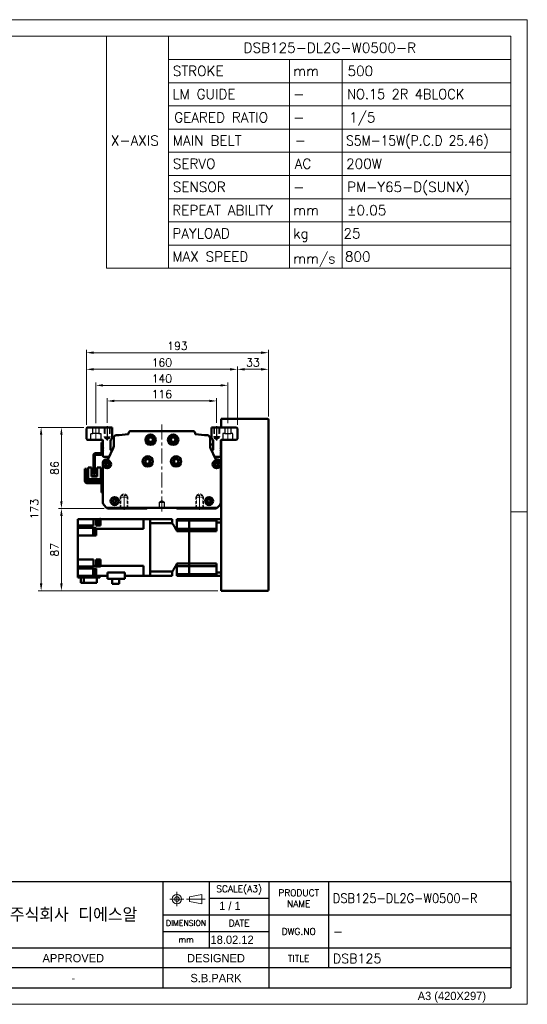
# Model space of a CAD drawing. Header units: millimetres. Extents: x 46891 to 50021, y 6223 to 9571.
# Tile 5 of 5: x 49483 to 50021, y 8529 to 9571. Entities that reach past the tile are written whole.
import ezdxf
from ezdxf.enums import TextEntityAlignment as Align

# ---------------------------------------------------------------- set-up
doc = ezdxf.new("R2010")
doc.units = ezdxf.units.MM
doc.header["$LTSCALE"] = 0.5
for name, pattern in [('CENTER', [50.8, 31.75, -6.35, 6.35, -6.35]), ('HIDDEN', [9.525, 6.35, -3.175]), ('HIDDENX2', [19.05, 12.7, -6.35])]:
    doc.linetypes.add(name, pattern=pattern)
doc.layers.get('0').update_dxf_attribs({"lineweight": 20})
for name, color, linetype, lineweight in [('1', 1, 'CENTER', 13), ('4', 4, 'Continuous', 13), ('외형선(ISO)', 7, 'Continuous', 50)]:
    doc.layers.add(name, color=color, linetype=linetype, lineweight=lineweight)
for name, color, linetype in [('2', 2, 'HIDDENX2'), ('3', 3, 'Continuous'), ('C', 1, 'CENTER')]:
    doc.layers.add(name, color=color, linetype=linetype)
doc.styles.add('ACISOGDT', font='amgdt.shx')
doc.styles.add('DSR TEXT', font='romans.shx', dxfattribs={"bigfont": 'whgtxt.shx'})
doc.styles.get("Standard").update_dxf_attribs({"font": 'romans.shx', "bigfont": 'whgtxt.shx'})
doc.dimstyles.new('DSR', dxfattribs={"dimscale": 2, "dimtxt": 3, "dimasz": 3, "dimexe": 0.5, "dimexo": 0.5, "dimgap": 0.5, "dimtad": 1, "dimdsep": 46, "dimtxsty": 'Standard', "dimcen": 2.5, "dimclrd": 4, "dimclre": 4, "dimclrt": 2, "dimadec": 0, "dimazin": 2, "dimtfac": 1, "dimtmove": 0, "dimatfit": 3, "dimfxl": 0, "dimlwd": -1, "dimlwe": -1, "dimarcsym": 0})

# ---------------------------------------------------------------- blocks, each defined once
blk = doc.blocks.new('A$C13F00394')
for p, q in [((109.11, 28.14), (105.34, 27.43)), ((105.34, 27.43), (105.34, 26.01)), ((109.11, 25.3), (109.11, 28.14)), ((-202.34, 25.67), (-191.42, 25.67)), ((-202.34, 25.3), (-191.42, 25.3)), ((105.34, 26.01), (109.11, 25.3))]:
    blk.add_line(p, q)
for radius in [1.42, 0.71]:
    blk.add_circle((101.56, 26.76), radius)
at = {"layer": '1'}
for p, q in [((103.69, 26.76), (99.44, 26.76)), ((101.56, 28.89), (101.56, 24.63)), ((104.41, 26.76), (110.04, 26.76))]:
    blk.add_line(p, q, dxfattribs=at)
at = {"layer": '3'}
for p, q in [((0, 32), (-207.68, 32)), ((0, 32), (202.32, 32)), ((0, 32), (0, 0)), ((43.43, 32), (43.43, 0)), ((97.32, 32), (97.32, 12)), ((111.32, 32), (111.32, 12)), ((129.32, 32), (129.32, 0)), ((147.32, 32), (147.32, 6)), ((202.32, 32), (202.32, 0)), ((0, 28), (25, 24)), ((43.43, 28), (0, 28)), ((25, 28), (25, 0)), ((34.7, 28), (34.7, 0)), ((111.32, 27), (129.32, 27)), ((43.43, 24), (0, 24)), ((97.32, 22), (202.32, 22)), ((43.43, 20), (0, 20)), ((43.43, 16), (0, 16)), ((97.32, 17), (129.32, 17)), ((0, 12), (129.32, 12)), ((97.32, 12), (97.32, 0)), ((129.32, 12), (202.32, 12)), ((43.43, 8), (0, 8)), ((97.32, 6), (43.43, 6)), ((129.32, 6), (97.32, 6)), ((202.32, 6), (129.32, 6)), ((43.43, 4), (0, 4)), ((0, 0), (202.32, 0))]:
    blk.add_line(p, q, dxfattribs=at)
at = {"color": 0, "style": 'DSR TEXT'}
for s, height, p in [('조립 치수 허용차', 2, (11.97, 29.02)), ('등급', 1.5, (20.77, 25.52)), ('정밀급', 1.5, (27.18, 25.37)), ('보통급', 1.3, (36.41, 25.38)), ('치수 구분', 1.5, (0.69, 24.78)), (' 0.5 초과 6 이하', 1.6, (0.56, 21.19)), (' 6 초과 30 이하', 1.6, (0.49, 17.19)), (' 30 초과 120 이하', 1.6, (0.49, 13.19)), (' 120 초과 315 이하', 1.6, (0.49, 9.19)), (' 315 초과 1000 이하', 1.6, (0.49, 5.19)), (' 1000 초과 2000 이하', 1.6, (0.49, 1.19))]:
    blk.add_text(s, height=height, dxfattribs=at).set_placement(p)
at = {"color": 7, "style": 'ACISOGDT'}
for s, p in [('APPROVED', (70.28, 8.93)), ('DESIGNED', (113.35, 8.93))]:
    blk.add_text(s, height=2.5, dxfattribs=at).set_placement(p, align=Align.MIDDLE_CENTER)
at = {"color": 7, "attachment_point": 5, "style": 'DSR TEXT'}
for s, insert, char_height in [('SCALE(A3)', (120.32, 29.5), 2), ('PRODUCT\\PNAME', (138.32, 27), 2), ('주식회사 디에스알', (70.37, 22), 4.2), ('DIMENSION', (104.32, 19.5), 1.7), ('DATE', (120.32, 19.5), 2), ('DWG.NO', (138.32, 17), 2), ('mm', (104.32, 14.5), 1.8), ('TITLE', (138.32, 8.83), 2)]:
    blk.add_mtext(s, dxfattribs=dict(at, insert=insert, char_height=char_height))
at = {"color": 0, "char_height": 1.6, "attachment_point": 5, "style": 'DSR TEXT'}
for s, insert in [('%%P0.05', (29.85, 22)), ('%%P0.1', (39.07, 22)), ('%%P0.1', (29.85, 18)), ('%%P0.2', (39.07, 18)), ('%%P0.15', (29.85, 14)), ('%%P0.3', (39.07, 14)), ('%%P0.2', (29.85, 10)), ('%%P0.5', (39.07, 10)), ('%%P0.3', (29.85, 6)), ('%%P0.8', (39.07, 6)), ('%%P0.5', (29.85, 2)), ('%%P1.2', (39.07, 2))]:
    blk.add_mtext(s, dxfattribs=dict(at, insert=insert))
at = {"layer": '4', "color": 0, "style": 'DSR TEXT'}
blk.add_text('NOTE', height=3, dxfattribs=at).set_placement((-202.39, 26.38))
blk = doc.blocks.new('A$C1C1952E1')
for p, q in [((293, 292), (293, 222)), ((311.67, 292), (311.67, 222)), ((311.67, 285), (415, 285)), ((348.18, 285), (348.18, 222)), ((364.13, 285), (364.13, 222)), ((311.67, 278), (415, 278)), ((311.67, 271), (415, 271)), ((311.67, 264), (415, 264)), ((311.67, 257), (415, 257)), ((311.67, 250), (415, 250)), ((311.67, 243), (415, 243)), ((311.67, 236), (415, 236)), ((311.67, 229), (415, 229)), ((293, 222), (415, 222))]:
    blk.add_line(p, q)
at = {"color": 1}
blk.add_lwpolyline([(0, 0), (420, 0), (420, 297), (0, 297)], close=True, dxfattribs=at)
at = {"color": 3}
blk.add_lwpolyline([(5, 5), (415, 5), (415, 292), (5, 292)], close=True, dxfattribs=at)
at = {"color": 7, "style": 'ACISOGDT'}
blk.add_text('A3 (420X297)', height=2.5, dxfattribs=at).set_placement((386.91, 1.28))
blk = doc.blocks.new('t8')
at = {"color": 2, "linetype": 'HIDDEN'}
for p, q in [((-4, 0), (-4, -12)), ((-3.4, -0.6), (-4, 0)), ((3.4, -0.6), (4, 0)), ((4, 0), (4, -12)), ((-3.4, -0.6), (3.4, -0.6)), ((-3.4, -0.6), (-3.4, -14)), ((3.4, -0.6), (3.4, -14)), ((-4, -12), (4, -12)), ((-4, -12), (-3.4, -13)), ((-3.4, -14), (3.4, -14)), ((-3.4, -14), (0, -16)), ((3.4, -14), (0, -16)), ((4, -12), (3.4, -13))]:
    blk.add_line(p, q, dxfattribs=at)
at = {"color": 1, "linetype": 'CENTER'}
blk.add_line((0, 1.4), (0, -17.1), dxfattribs=at)
blk = doc.blocks.new('*D108')
at = {"color": 1, "linetype": 'ByBlock'}
for p, q in [((49575.7, 9144.6), (49575.7, 9170.8)), ((49583.5, 9167.8), (49683.9, 9167.8)), ((49691.7, 9144.6), (49691.7, 9170.8))]:
    blk.add_line(p, q, dxfattribs=at)
at = {"color": 1}
for points in [[(49583.5, 9169.1), (49583.5, 9166.5), (49575.7, 9167.8)], [(49683.9, 9169.1), (49683.9, 9166.5), (49691.7, 9167.8)]]:
    blk.add_solid(points, dxfattribs=at)
at = {"layer": 'Defpoints', "color": 0}
for p in [(49691.7, 9167.8), (49575.7, 9141), (49691.7, 9141)]:
    blk.add_point(p, dxfattribs=at)
at = {"color": 3, "insert": (49633.7, 9175), "char_height": 8.4, "attachment_point": 5, "style": 'DSR TEXT'}
blk.add_mtext('116', dxfattribs=at)
blk = doc.blocks.new('*D109')
at = {"color": 1, "linetype": 'ByBlock'}
for p, q in [((49563.7, 9144.4), (49563.7, 9187.3)), ((49571.5, 9184.3), (49695.9, 9184.3)), ((49703.7, 9144.4), (49703.7, 9187.3))]:
    blk.add_line(p, q, dxfattribs=at)
at = {"color": 1}
for points in [[(49571.5, 9185.6), (49571.5, 9183), (49563.7, 9184.3)], [(49695.9, 9185.6), (49695.9, 9183), (49703.7, 9184.3)]]:
    blk.add_solid(points, dxfattribs=at)
at = {"layer": 'Defpoints', "color": 0}
for p in [(49703.7, 9184.3), (49563.7, 9140.8), (49703.7, 9140.8)]:
    blk.add_point(p, dxfattribs=at)
at = {"color": 3, "insert": (49633.7, 9191.5), "char_height": 8.4, "attachment_point": 5, "style": 'DSR TEXT'}
blk.add_mtext('140', dxfattribs=at)
blk = doc.blocks.new('*D110')
at = {"color": 1, "linetype": 'ByBlock'}
for p, q in [((49553.7, 9142.4), (49553.7, 9204.3)), ((49705.9, 9201.3), (49561.5, 9201.3)), ((49713.7, 9142.4), (49713.7, 9204.3))]:
    blk.add_line(p, q, dxfattribs=at)
at = {"color": 1}
for points in [[(49561.5, 9202.6), (49561.5, 9200), (49553.7, 9201.3)], [(49705.9, 9202.6), (49705.9, 9200), (49713.7, 9201.3)]]:
    blk.add_solid(points, dxfattribs=at)
at = {"layer": 'Defpoints', "color": 0}
for p in [(49553.7, 9201.3), (49553.7, 9138.8), (49713.7, 9138.8)]:
    blk.add_point(p, dxfattribs=at)
at = {"color": 3, "insert": (49633.7, 9208.5), "char_height": 8.4, "attachment_point": 5, "style": 'DSR TEXT'}
blk.add_mtext('160', dxfattribs=at)
blk = doc.blocks.new('*D111')
at = {"color": 1, "linetype": 'ByBlock'}
for p, q in [((49713.7, 9142.4), (49713.7, 9204.3)), ((49721.5, 9201.3), (49738.9, 9201.3)), ((49746.7, 9151.4), (49746.7, 9204.3))]:
    blk.add_line(p, q, dxfattribs=at)
at = {"color": 1}
for points in [[(49721.5, 9202.6), (49721.5, 9200), (49713.7, 9201.3)], [(49738.9, 9202.6), (49738.9, 9200), (49746.7, 9201.3)]]:
    blk.add_solid(points, dxfattribs=at)
at = {"layer": 'Defpoints', "color": 0}
for p in [(49746.7, 9201.3), (49746.7, 9147.8), (49713.7, 9138.8)]:
    blk.add_point(p, dxfattribs=at)
at = {"color": 3, "insert": (49730.2, 9208.5), "char_height": 8.4, "attachment_point": 5, "style": 'DSR TEXT'}
blk.add_mtext('33', dxfattribs=at)
blk = doc.blocks.new('*D112')
at = {"color": 1, "linetype": 'ByBlock'}
for p, q in [((49553.7, 9142.4), (49553.7, 9221.9)), ((49738.9, 9218.9), (49561.5, 9218.9)), ((49746.7, 9151.4), (49746.7, 9221.9))]:
    blk.add_line(p, q, dxfattribs=at)
at = {"color": 1}
for points in [[(49561.5, 9220.2), (49561.5, 9217.6), (49553.7, 9218.9)], [(49738.9, 9220.2), (49738.9, 9217.6), (49746.7, 9218.9)]]:
    blk.add_solid(points, dxfattribs=at)
at = {"layer": 'Defpoints', "color": 0}
for p in [(49553.7, 9218.9), (49746.7, 9147.8), (49553.7, 9138.8)]:
    blk.add_point(p, dxfattribs=at)
at = {"color": 3, "insert": (49650.2, 9226.1), "char_height": 8.4, "attachment_point": 5, "style": 'DSR TEXT'}
blk.add_mtext('193', dxfattribs=at)
blk = doc.blocks.new('*D113')
at = {"color": 1, "linetype": 'ByBlock'}
for p, q in [((49551.1, 9139.8), (49524.3, 9139.8)), ((49527.3, 9132), (49527.3, 9061.6)), ((49572.6, 9053.8), (49524.3, 9053.8))]:
    blk.add_line(p, q, dxfattribs=at)
at = {"color": 1}
for points in [[(49526, 9132), (49528.6, 9132), (49527.3, 9139.8)], [(49526, 9061.6), (49528.6, 9061.6), (49527.3, 9053.8)]]:
    blk.add_solid(points, dxfattribs=at)
at = {"layer": 'Defpoints', "color": 0}
for p in [(49554.7, 9139.8), (49527.3, 9053.8), (49576.2, 9053.8)]:
    blk.add_point(p, dxfattribs=at)
at = {"color": 3, "insert": (49520.1, 9096.8), "char_height": 8.4, "attachment_point": 5, "rotation": 90, "style": 'DSR TEXT'}
blk.add_mtext('86', dxfattribs=at)
blk = doc.blocks.new('*D114')
at = {"color": 1, "linetype": 'ByBlock'}
for p, q in [((49572.6, 9053.8), (49524.3, 9053.8)), ((49527.3, 8974.6), (49527.3, 9046)), ((49693.1, 8966.8), (49524.3, 8966.8))]:
    blk.add_line(p, q, dxfattribs=at)
at = {"color": 1}
for points in [[(49526, 9046), (49528.6, 9046), (49527.3, 9053.8)], [(49526, 8974.6), (49528.6, 8974.6), (49527.3, 8966.8)]]:
    blk.add_solid(points, dxfattribs=at)
at = {"layer": 'Defpoints', "color": 0}
for p in [(49527.3, 9053.8), (49576.2, 9053.8), (49696.7, 8966.8)]:
    blk.add_point(p, dxfattribs=at)
at = {"color": 3, "insert": (49520.1, 9010.3), "char_height": 8.4, "attachment_point": 5, "rotation": 90, "style": 'DSR TEXT'}
blk.add_mtext('87', dxfattribs=at)
blk = doc.blocks.new('*D115')
at = {"color": 1, "linetype": 'ByBlock'}
for p, q in [((49551.1, 9139.8), (49502.8, 9139.8)), ((49505.8, 9132), (49505.8, 8974.6)), ((49693.1, 8966.8), (49502.8, 8966.8))]:
    blk.add_line(p, q, dxfattribs=at)
at = {"color": 1}
for points in [[(49504.5, 9132), (49507.1, 9132), (49505.8, 9139.8)], [(49504.5, 8974.6), (49507.1, 8974.6), (49505.8, 8966.8)]]:
    blk.add_solid(points, dxfattribs=at)
at = {"layer": 'Defpoints', "color": 0}
for p in [(49554.7, 9139.8), (49505.8, 8966.8), (49696.7, 8966.8)]:
    blk.add_point(p, dxfattribs=at)
at = {"color": 3, "insert": (49498.6, 9053.3), "char_height": 8.4, "attachment_point": 5, "rotation": 90, "style": 'DSR TEXT'}
blk.add_mtext('173', dxfattribs=at)

msp = doc.modelspace()

# ---------------------------------------------------------------- linework, layer by layer
at = {"color": 1}
msp.add_line((50020.87132, 9050.23052), (50003.32132, 9050.23052), dxfattribs=at)
at = {"layer": '1'}
for p, q in [((49633.71057, 9142.80637), (49633.71057, 9049.80637)), ((49563.71057, 9140.80637), (49563.71057, 9125.80637)), ((49703.71057, 9140.80637), (49703.71057, 9125.80637))]:
    msp.add_line(p, q, dxfattribs=at)
at = {"layer": '2'}
for p, q in [((49558.46057, 9126.80637), (49558.46057, 9133.30637)), ((49558.46057, 9133.30637), (49560.41057, 9133.30637)), ((49560.41057, 9133.30637), (49560.41057, 9139.80637)), ((49567.01057, 9133.30637), (49560.41057, 9133.30637)), ((49567.01057, 9139.80637), (49567.01057, 9133.30637)), ((49567.01057, 9133.30637), (49568.96057, 9133.30637)), ((49568.96057, 9133.30637), (49568.96057, 9126.80637)), ((49572.71057, 9139.80637), (49572.71057, 9129.80637)), ((49573.21057, 9139.30637), (49572.71057, 9139.80637)), ((49573.21057, 9139.30637), (49573.21057, 9128.30637)), ((49573.21057, 9139.30637), (49578.21057, 9139.30637)), ((49578.21057, 9139.30637), (49578.71057, 9139.80637)), ((49578.21057, 9139.30637), (49578.21057, 9128.30637)), ((49578.71057, 9139.80637), (49578.71057, 9129.80637)), ((49688.71057, 9139.80637), (49688.71057, 9129.80637)), ((49689.21057, 9139.30637), (49688.71057, 9139.80637)), ((49689.21057, 9139.30637), (49689.21057, 9128.30637)), ((49694.21057, 9139.30637), (49689.21057, 9139.30637)), ((49694.21057, 9139.30637), (49694.71057, 9139.80637)), ((49694.21057, 9139.30637), (49694.21057, 9128.30637)), ((49694.71057, 9139.80637), (49694.71057, 9129.80637)), ((49700.41057, 9133.30637), (49698.46057, 9133.30637)), ((49698.46057, 9133.30637), (49698.46057, 9126.80637)), ((49700.41057, 9139.80637), (49700.41057, 9133.30637)), ((49700.41057, 9133.30637), (49707.01057, 9133.30637)), ((49707.01057, 9133.30637), (49707.01057, 9139.80637)), ((49708.96057, 9133.30637), (49707.01057, 9133.30637)), ((49708.96057, 9126.80637), (49708.96057, 9133.30637)), ((49572.71057, 9129.80637), (49578.71057, 9129.80637)), ((49572.71057, 9129.80637), (49573.21057, 9128.94034)), ((49573.21057, 9128.30637), (49575.71057, 9126.86299)), ((49573.21057, 9128.30637), (49578.21057, 9128.30637)), ((49578.21057, 9128.30637), (49575.71057, 9126.86299)), ((49578.71057, 9129.80637), (49578.21057, 9128.94034)), ((49694.71057, 9129.80637), (49688.71057, 9129.80637)), ((49688.71057, 9129.80637), (49689.21057, 9128.94034)), ((49694.21057, 9128.30637), (49689.21057, 9128.30637)), ((49689.21057, 9128.30637), (49691.71057, 9126.86299)), ((49694.21057, 9128.30637), (49691.71057, 9126.86299)), ((49694.71057, 9129.80637), (49694.21057, 9128.94034)), ((49631.21057, 9060.80637), (49633.71057, 9062.30852)), ((49631.21057, 9054.80637), (49631.21057, 9060.80637)), ((49631.21057, 9060.80637), (49636.21057, 9060.80637)), ((49633.71057, 9062.30852), (49636.21057, 9060.80637)), ((49636.21057, 9060.80637), (49636.21057, 9054.80637)), ((49636.21057, 9054.80637), (49631.21057, 9054.80637))]:
    msp.add_line(p, q, dxfattribs=at)
at = {"layer": '3'}
for p in [(50003.32132, 8658.86552), (49293.18703, 8546.54552)]:
    msp.add_line(p, (50003.32132, 8546.54552), dxfattribs=at)
at = {"layer": 'C'}
for p, q in [((49575.71057, 9140.95769), (49575.71057, 9125.97812)), ((49691.71057, 9140.95769), (49691.71057, 9125.97812))]:
    msp.add_line(p, q, dxfattribs=at)
at = {"layer": '외형선(ISO)'}
for p, q in [((49745.71057, 9148.80637), (49696.71057, 9148.80637)), ((49696.71057, 9147.80637), (49696.71057, 9148.80637)), ((49696.71057, 9139.80637), (49696.71057, 9147.80637)), ((49746.71057, 8967.80637), (49746.71057, 9147.80637)), ((49554.71057, 9139.80637), (49553.71057, 9138.80637)), ((49553.71057, 9138.80637), (49553.71057, 9127.80637)), ((49581.21057, 9139.80637), (49554.71057, 9139.80637)), ((49581.21057, 9128.33518), (49581.21057, 9139.80637)), ((49598.48316, 9133.80637), (49598.48316, 9133.02185)), ((49666.93798, 9135.80637), (49600.48316, 9135.80637)), ((49668.93798, 9133.02185), (49668.93798, 9133.80637)), ((49686.21057, 9139.80637), (49686.21057, 9128.33518)), ((49712.71057, 9139.80637), (49686.21057, 9139.80637)), ((49713.71057, 9138.80637), (49712.71057, 9139.80637)), ((49713.71057, 9127.80637), (49713.71057, 9138.80637)), ((49553.71057, 9127.80637), (49554.71057, 9126.80637)), ((49554.71057, 9126.80637), (49570.21057, 9126.80637)), ((49569.61057, 9123.80637), (49569.61057, 9112.40637)), ((49571.21057, 9123.80637), (49569.61057, 9123.80637)), ((49571.21057, 9125.80637), (49571.21057, 9119.30637)), ((49579.21057, 9116.30637), (49579.21057, 9124.33518)), ((49582.71057, 9128.46885), (49582.71057, 9119.90455)), ((49684.71057, 9119.90455), (49684.71057, 9128.46885)), ((49688.21057, 9121.80637), (49684.71057, 9121.80637)), ((49688.21057, 9124.33518), (49688.21057, 9116.30637)), ((49696.21057, 9119.30637), (49696.21057, 9125.80637)), ((49696.21057, 9124.80637), (49696.71057, 9124.80637)), ((49696.71057, 8967.80637), (49696.71057, 9126.67239)), ((49697.21057, 9126.80637), (49712.71057, 9126.80637)), ((49712.71057, 9126.80637), (49713.71057, 9127.80637)), ((49563.31057, 9112.40637), (49569.11057, 9112.40637)), ((49569.61057, 9112.40637), (49571.15017, 9112.40637)), ((49571.21057, 9119.30637), (49571.71057, 9118.80637)), ((49571.21057, 9118.30637), (49571.21057, 9119.30637)), ((49571.71057, 9118.80637), (49571.21057, 9118.30637)), ((49571.21057, 9118.30637), (49571.21057, 9117.30637)), ((49571.21057, 9117.30637), (49571.71057, 9116.80637)), ((49571.21057, 9116.30637), (49571.21057, 9117.30637)), ((49571.71057, 9116.80637), (49571.21057, 9116.30637)), ((49571.21057, 9116.30637), (49571.21057, 9115.30637)), ((49571.21057, 9115.30637), (49571.71057, 9114.80637)), ((49571.21057, 9114.30637), (49571.21057, 9115.30637)), ((49571.71057, 9114.80637), (49571.21057, 9114.30637)), ((49571.21057, 9114.30637), (49571.21057, 9109.80637)), ((49582.25037, 9117.80926), (49576.9787, 9106.38731)), ((49581.32595, 9115.80637), (49579.71057, 9115.80637)), ((49690.44244, 9106.38731), (49685.17077, 9117.80926)), ((49687.71057, 9115.80637), (49686.09519, 9115.80637)), ((49695.71057, 9118.80637), (49696.21057, 9119.30637)), ((49696.21057, 9118.30637), (49695.71057, 9118.80637)), ((49695.71057, 9116.80637), (49696.21057, 9117.30637)), ((49696.21057, 9116.30637), (49695.71057, 9116.80637)), ((49695.71057, 9114.80637), (49696.21057, 9115.30637)), ((49696.21057, 9114.30637), (49695.71057, 9114.80637)), ((49696.21057, 9117.30637), (49696.21057, 9118.30637)), ((49696.21057, 9115.30637), (49696.21057, 9116.30637)), ((49696.21057, 9109.80637), (49696.21057, 9114.30637)), ((49561.21057, 9090.80637), (49561.21057, 9110.30637)), ((49562.81057, 9110.30637), (49562.81057, 9090.80637)), ((49569.11057, 9110.80637), (49563.31057, 9110.80637)), ((49571.21057, 9102.80637), (49571.21057, 9060.04901)), ((49572.21057, 9108.80637), (49576.71057, 9108.80637)), ((49576.07074, 9105.80637), (49574.21057, 9105.80637)), ((49620.71057, 9105.23613), (49620.71057, 9102.3766)), ((49646.71057, 9105.23613), (49646.71057, 9102.3766)), ((49690.71057, 9108.80637), (49695.21057, 9108.80637)), ((49693.21057, 9105.80637), (49691.3504, 9105.80637)), ((49696.21057, 9060.04901), (49696.21057, 9102.80637)), ((49552.21061, 9092.80652), (49552.21059, 9082.80652)), ((49552.21061, 9092.80652), (49552.21062, 9095.80652)), ((49553.81062, 9095.80652), (49552.21062, 9095.80652)), ((49553.81059, 9082.90652), (49553.81061, 9092.80652)), ((49553.81062, 9095.80652), (49553.81061, 9092.80652)), ((49555.5106, 9097.30652), (49555.51058, 9084.90652)), ((49559.2106, 9097.30651), (49555.5106, 9097.30652)), ((49559.21058, 9087.90651), (49559.2106, 9097.30651)), ((49562.81057, 9090.80637), (49561.21057, 9090.80637)), ((49565.2106, 9097.3065), (49565.21058, 9087.9065)), ((49568.9106, 9097.30649), (49565.2106, 9097.3065)), ((49568.91058, 9084.90649), (49568.9106, 9097.30649)), ((49554.21059, 9080.80652), (49569.11059, 9080.80649)), ((49569.21059, 9082.40649), (49554.31059, 9082.40652)), ((49555.51057, 9082.40652), (49555.51058, 9084.90652)), ((49557.51058, 9084.90651), (49555.51058, 9084.90652)), ((49566.91058, 9084.9065), (49557.51058, 9084.90651)), ((49559.21058, 9087.90651), (49565.21058, 9087.9065)), ((49559.21059, 9088.90651), (49565.21059, 9088.9065)), ((49565.21059, 9088.6065), (49559.21059, 9088.60651)), ((49568.91058, 9084.90649), (49566.91058, 9084.9065)), ((49568.91058, 9084.90649), (49568.91057, 9082.40649)), ((49569.61059, 9080.30649), (49569.61058, 9073.80649)), ((49569.61057, 9070.80649), (49569.61058, 9073.80649)), ((49569.61057, 9070.80649), (49571.21057, 9070.80649)), ((49696.71057, 9077.80637), (49696.21057, 9077.80637)), ((49572.08925, 9057.92769), (49575.21057, 9054.80637)), ((49575.21057, 9054.80637), (49576.21057, 9053.80637)), ((49575.21057, 9054.80637), (49692.21057, 9054.80637)), ((49576.21057, 9053.80637), (49617.71057, 9053.80637)), ((49617.71057, 9053.80637), (49618.56412, 9054.65992)), ((49648.85702, 9054.65992), (49649.71057, 9053.80637)), ((49649.71057, 9053.80637), (49691.21057, 9053.80637)), ((49691.21057, 9053.80637), (49692.21057, 9054.80637)), ((49692.21057, 9054.80637), (49695.33189, 9057.92769)), ((49544.61057, 9042.80637), (49561.11057, 9042.80637)), ((49544.61057, 9039.30637), (49544.61057, 9042.80637)), ((49544.61057, 9039.30637), (49544.61057, 9035.80637)), ((49564.11057, 9042.80637), (49561.11057, 9042.80637)), ((49561.11057, 9037.24639), (49561.11057, 9042.80637)), ((49564.11057, 9042.80637), (49567.91057, 9042.80637)), ((49564.11057, 9042.80637), (49564.11057, 9037.24639)), ((49565.91057, 9037.09128), (49565.91057, 9042.69128)), ((49567.91057, 9042.69128), (49565.91057, 9042.69128)), ((49567.91057, 9036.94128), (49567.91057, 9042.84128)), ((49568.61057, 9042.84128), (49567.91057, 9042.84128)), ((49568.61057, 9042.84128), (49568.61057, 9042.80637)), ((49568.61057, 9037.24639), (49568.61057, 9042.80637)), ((49614.21057, 9042.80637), (49568.61057, 9042.80637)), ((49621.21057, 9042.80637), (49614.21057, 9042.80637)), ((49614.21057, 9038.30637), (49614.21057, 9042.80637)), ((49614.21057, 9032.36574), (49614.21057, 9038.30637)), ((49621.21057, 9042.80637), (49621.21057, 9042.8019)), ((49644.71057, 9042.80637), (49621.21057, 9042.80637)), ((49621.21057, 9042.8019), (49621.21057, 9038.50692)), ((49621.21057, 9038.50692), (49621.21057, 9038.5017)), ((49621.21057, 8987.11104), (49621.21057, 9038.5017)), ((49644.71057, 9038.5017), (49621.21057, 9038.5017)), ((49621.21057, 9038.30637), (49621.21057, 8987.30637)), ((49644.71057, 9042.80637), (49644.71057, 9038.5017)), ((49649.71057, 9042.80637), (49649.71057, 9041.09395)), ((49662.71057, 9042.80637), (49649.71057, 9042.80637)), ((49649.71057, 9032.55637), (49649.71057, 9041.09395)), ((49662.71057, 9041.09395), (49649.71057, 9041.09395)), ((49662.71057, 9042.80637), (49691.71057, 9042.80637)), ((49662.71057, 9041.09395), (49662.71057, 9042.80637)), ((49662.71057, 9042.80637), (49662.71057, 9041.09395)), ((49691.71057, 9041.09395), (49662.71057, 9041.09395)), ((49662.71057, 9037.55637), (49662.71057, 9041.09395)), ((49662.71057, 9037.55637), (49662.71057, 9041.09395)), ((49691.71057, 9042.80637), (49691.71057, 9039.26388)), ((49696.71057, 9042.80637), (49691.71057, 9042.80637)), ((49691.71057, 9029.84309), (49691.71057, 9039.26388)), ((49696.71057, 9039.26388), (49691.71057, 9039.26388)), ((49561.11057, 9035.80637), (49544.61057, 9035.80637)), ((49544.61057, 9035.80637), (49544.61057, 9033.31445)), ((49564.11057, 9033.31445), (49544.61057, 9033.31445)), ((49544.61057, 9028.80637), (49544.61057, 9033.31445)), ((49544.61057, 9028.80637), (49544.61057, 9025.30637)), ((49560.91057, 9026.30233), (49560.91057, 9031.90233)), ((49562.91057, 9031.90233), (49560.91057, 9031.90233)), ((49561.11057, 9037.24639), (49561.11057, 9035.80637)), ((49562.91057, 9026.15233), (49562.91057, 9032.05233)), ((49563.61057, 9032.05233), (49562.91057, 9032.05233)), ((49563.61057, 9026.10233), (49563.61057, 9032.10233)), ((49564.11057, 9032.10233), (49563.61057, 9032.10233)), ((49564.11057, 9035.80637), (49564.11057, 9037.24639)), ((49568.61057, 9035.80637), (49564.11057, 9035.80637)), ((49564.11057, 9033.31445), (49564.11057, 9032.76504)), ((49564.11057, 9032.36574), (49564.11057, 9032.76504)), ((49614.21057, 9032.36574), (49564.11057, 9032.36574)), ((49564.11057, 9032.36574), (49564.11057, 9025.30637)), ((49567.91057, 9037.09128), (49565.91057, 9037.09128)), ((49568.61057, 9036.94128), (49567.91057, 9036.94128)), ((49568.61057, 9037.24639), (49568.61057, 9035.80637)), ((49649.71057, 9032.55637), (49649.71057, 9029.84309)), ((49662.71057, 9032.55637), (49649.71057, 9032.55637)), ((49662.71057, 9029.84309), (49649.71057, 9029.84309)), ((49662.71057, 9032.55637), (49662.71057, 9037.55637)), ((49662.71057, 9032.55637), (49662.71057, 9037.55637)), ((49662.71057, 9029.84309), (49662.71057, 9032.55637)), ((49691.71057, 9032.55637), (49662.71057, 9032.55637)), ((49662.71057, 9032.55637), (49662.71057, 9029.84309)), ((49662.71057, 8995.76964), (49662.71057, 9029.84309)), ((49662.71057, 9029.84309), (49691.71057, 9029.84309)), ((49662.71057, 8995.76964), (49662.71057, 9029.84309)), ((49564.11057, 9025.30637), (49544.61057, 9025.30637)), ((49544.61057, 9000.00637), (49544.61057, 9025.30637)), ((49562.91057, 9026.30233), (49560.91057, 9026.30233)), ((49563.61057, 9026.15233), (49562.91057, 9026.15233)), ((49564.11057, 9026.10233), (49563.61057, 9026.10233)), ((49544.61057, 9000.00637), (49561.11057, 9000.00637)), ((49544.61057, 9000.00637), (49544.61057, 8996.50637)), ((49561.11057, 8993.247), (49561.11057, 9000.00637)), ((49564.11057, 9000.00637), (49564.11057, 8993.247)), ((49568.61057, 9000.00637), (49564.11057, 9000.00637)), ((49565.91057, 8993.34361), (49565.91057, 8998.94361)), ((49567.91057, 8998.94361), (49565.91057, 8998.94361)), ((49567.91057, 8993.19361), (49567.91057, 8999.09361)), ((49568.61057, 8999.09361), (49567.91057, 8999.09361)), ((49568.61057, 8996.59615), (49568.61057, 9000.00637)), ((49568.61057, 8996.59615), (49568.61057, 8995.69108)), ((49544.61057, 8992.52774), (49544.61057, 8996.50637)), ((49544.61057, 8992.52774), (49544.61057, 8990.30637)), ((49544.61057, 8992.52774), (49561.11057, 8992.52774)), ((49544.61057, 8990.30637), (49544.61057, 8986.80637)), ((49544.61057, 8990.30637), (49564.11057, 8990.30637)), ((49544.61057, 8982.80637), (49544.61057, 8986.80637)), ((49560.91057, 8983.51766), (49560.91057, 8989.11766)), ((49562.91057, 8989.11766), (49560.91057, 8989.11766)), ((49561.11057, 8993.247), (49564.11057, 8993.247)), ((49561.11057, 8992.84769), (49561.11057, 8993.247)), ((49561.11057, 8992.84769), (49561.11057, 8992.52774)), ((49562.91057, 8983.36766), (49562.91057, 8989.26766)), ((49563.61057, 8989.26766), (49562.91057, 8989.26766)), ((49563.61057, 8983.31766), (49563.61057, 8989.31766)), ((49564.11057, 8989.31766), (49563.61057, 8989.31766)), ((49564.11057, 8993.247), (49564.11057, 8992.84769)), ((49564.11057, 8992.52774), (49564.11057, 8992.84769)), ((49564.11057, 8992.52774), (49568.61057, 8992.52774)), ((49564.11057, 8990.30637), (49564.11057, 8988.36635)), ((49564.11057, 8982.80637), (49564.11057, 8988.36635)), ((49567.91057, 8993.34361), (49565.91057, 8993.34361)), ((49568.61057, 8993.19361), (49567.91057, 8993.19361)), ((49568.61057, 8993.247), (49568.61057, 8995.69108)), ((49614.21057, 8993.247), (49568.61057, 8993.247)), ((49568.61057, 8992.84769), (49568.61057, 8993.247)), ((49568.61057, 8992.84769), (49568.61057, 8992.52774)), ((49614.21057, 8993.247), (49614.21057, 8987.30637)), ((49614.21057, 8982.80637), (49614.21057, 8987.30637)), ((49621.21057, 8987.11104), (49621.21057, 8987.10582)), ((49644.71057, 8987.11104), (49621.21057, 8987.11104)), ((49621.21057, 8987.10582), (49621.21057, 8982.81084)), ((49644.71057, 8987.11104), (49644.71057, 8982.80637)), ((49649.71057, 8995.76964), (49649.71057, 8993.05637)), ((49662.71057, 8995.76964), (49649.71057, 8995.76964)), ((49649.71057, 8993.05637), (49649.71057, 8984.51878)), ((49662.71057, 8993.05637), (49649.71057, 8993.05637)), ((49662.71057, 8993.05637), (49662.71057, 8995.76964)), ((49662.71057, 8995.76964), (49691.71057, 8995.76964)), ((49662.71057, 8995.76964), (49662.71057, 8993.05637)), ((49662.71057, 8988.05637), (49662.71057, 8993.05637)), ((49691.71057, 8993.05637), (49662.71057, 8993.05637)), ((49662.71057, 8988.05637), (49662.71057, 8993.05637)), ((49662.71057, 8984.51878), (49662.71057, 8988.05637)), ((49662.71057, 8984.51878), (49662.71057, 8988.05637)), ((49691.71057, 8986.34885), (49691.71057, 8995.76964)), ((49691.71057, 8986.34885), (49691.71057, 8982.80637)), ((49696.71057, 8986.34885), (49691.71057, 8986.34885)), ((49544.61057, 8980.80637), (49544.61057, 8982.80637)), ((49544.61057, 8982.80637), (49564.11057, 8982.80637)), ((49544.61057, 8980.80637), (49568.11057, 8980.80637)), ((49548.01062, 8975.30637), (49548.01062, 8980.80637)), ((49550.98288, 8975.30637), (49550.98288, 8980.80637)), ((49562.91057, 8983.51766), (49560.91057, 8983.51766)), ((49563.61057, 8983.36766), (49562.91057, 8983.36766)), ((49564.11057, 8983.31766), (49563.61057, 8983.31766)), ((49564.11057, 8982.80637), (49575.96057, 8982.80637)), ((49564.81052, 8975.30637), (49564.81052, 8980.80637)), ((49568.11057, 8982.80637), (49568.11057, 8980.80637)), ((49568.61057, 8982.77145), (49568.11057, 8982.77145)), ((49568.61057, 8982.80637), (49568.61057, 8982.77145)), ((49575.96057, 8986.01769), (49594.31057, 8986.01769)), ((49575.96057, 8979.40637), (49575.96057, 8986.01769)), ((49594.31057, 8979.40637), (49575.96057, 8979.40637)), ((49581.08557, 8974.00637), (49581.08557, 8979.40637)), ((49588.53557, 8974.00637), (49588.53557, 8979.40637)), ((49594.31057, 8986.01769), (49594.31057, 8979.40637)), ((49614.21057, 8982.80637), (49594.31057, 8982.80637)), ((49614.21057, 8982.80637), (49621.21057, 8982.80637)), ((49621.21057, 8982.81084), (49621.21057, 8982.80637)), ((49644.71057, 8982.80637), (49621.21057, 8982.80637)), ((49649.71057, 8984.51878), (49649.71057, 8982.80637)), ((49662.71057, 8984.51878), (49649.71057, 8984.51878)), ((49662.71057, 8982.80637), (49649.71057, 8982.80637)), ((49662.71057, 8982.80637), (49662.71057, 8984.51878)), ((49691.71057, 8984.51878), (49662.71057, 8984.51878)), ((49662.71057, 8984.51878), (49662.71057, 8982.80637)), ((49662.71057, 8982.80637), (49691.71057, 8982.80637)), ((49696.71057, 8982.80637), (49691.71057, 8982.80637)), ((49548.01062, 8975.30637), (49550.98288, 8975.30637)), ((49550.98288, 8975.30637), (49564.81052, 8975.30637)), ((49581.08557, 8974.00637), (49588.53557, 8974.00637)), ((49696.71057, 8966.80637), (49696.71057, 8967.80637)), ((49696.71057, 8966.80637), (49745.71057, 8966.80637))]:
    msp.add_line(p, q, dxfattribs=at)
for centre, radius in [((49621.71057, 9126.80637), 5.5), ((49645.71057, 9126.80637), 5.5), ((49621.71057, 9126.80637), 3.3), ((49621.71057, 9126.80637), 2.4585), ((49645.71057, 9126.80637), 3.3), ((49645.71057, 9126.80637), 2.4585), ((49575.71057, 9100.80637), 4.25), ((49575.71057, 9100.80637), 2.25), ((49618.71057, 9103.80637), 5.5), ((49618.71057, 9103.80637), 3.3), ((49618.71057, 9103.80637), 2.4585), ((49648.71057, 9103.80637), 5.5), ((49648.71057, 9103.80637), 3.3), ((49648.71057, 9103.80637), 2.4585), ((49691.71057, 9100.80637), 4.25), ((49691.71057, 9100.80637), 2.25), ((49583.71057, 9061.80637), 4.25), ((49583.71057, 9061.80637), 2.25), ((49683.71057, 9061.80637), 4.25), ((49683.71057, 9061.80637), 2.25)]:
    msp.add_circle(centre, radius, dxfattribs=at)
for centre, radius, start, end in [((49745.71057, 9147.80637), 1, 0, 90), ((49633.71057, 8636.80637), 497, 94.11817747, 95.57599887), ((49597.98316, 9133.02185), 0.5, 274.11817747, 0), ((49600.48316, 9133.80637), 2, 89.99999999, 180), ((49666.93798, 9133.80637), 2, 0, 89.99999999), ((49669.43798, 9133.02185), 0.5, 180, 265.88182237), ((49633.71057, 8636.80637), 497, 84.42400111, 85.88182251), ((49570.21057, 9125.80637), 1, 0, 90), ((49584.21057, 9124.33518), 5, 126.86989765, 180), ((49585.71057, 9128.46885), 3, 95.57599886, 180), ((49681.71057, 9128.46885), 3, 0, 84.42400111), ((49683.21057, 9124.33518), 5, 0, 53.13010235), ((49697.21057, 9125.80637), 1, 90, 180), ((49563.31057, 9110.30637), 2.1, 90, 180), ((49569.11057, 9112.90637), 0.5, 270, 0), ((49569.11057, 9112.90637), 2.1, 270, 346.225853), ((49569.11057, 9112.90637), 2.1, 346.225853, 0), ((49579.71057, 9116.30637), 0.5, 180, 270), ((49577.71057, 9119.90455), 5, 335.22485942, 0), ((49689.71057, 9119.90455), 5, 180, 204.77514056), ((49687.71057, 9116.30637), 0.5, 270, 0), ((49563.31057, 9110.30637), 0.5, 90, 180), ((49572.21057, 9109.80637), 1, 180, 270), ((49574.21057, 9102.80637), 3, 89.99999999, 180), ((49575.71057, 9100.80637), 1.621, 36.95084612, 323.049153), ((49575.71057, 9100.80637), 1.5, 48.1896836, 311.81031516), ((49576.07074, 9106.80637), 1, 269.99999999, 335.22485942), ((49576.71057, 9105.80637), 3, 65.224808, 90), ((49577.11057, 9102.37161), 0.6, 259.96251873, 324.85511283), ((49690.71057, 9105.80637), 3, 90, 114.77508892), ((49690.31057, 9102.37161), 0.6, 215.14488418, 280.03748038), ((49691.71057, 9100.80637), 1.621, 143.04915509, 216.95084916), ((49691.71057, 9100.80637), 1.621, 216.95084603, 143.049153), ((49691.3504, 9106.80637), 1, 204.77514056, 269.99999999), ((49691.71057, 9100.80637), 1.5, 228.1896836, 131.81031516), ((49693.21057, 9102.80637), 3, 0, 89.99999999), ((49695.21057, 9109.80637), 1, 270, 0), ((49577.11057, 9099.24112), 0.6, 35.14488628, 100.03748038), ((49690.31057, 9099.24112), 0.6, 79.96251915, 144.85511722), ((49554.21059, 9082.80652), 2, 179.99988906, 269.99988906), ((49554.31059, 9082.90652), 0.5, 179.99988906, 269.99988906), ((49569.11059, 9080.30649), 0.5, 359.99988906, 89.99988906), ((49569.21059, 9080.40649), 2, 0.24541394, 89.99988906), ((49574.21057, 9060.04901), 3, 180, 224.99999999), ((49583.71057, 9061.80637), 1.621, 129.96149723, 50.03850277), ((49583.71057, 9061.80637), 1.6, 134.4153086, 45.5846914), ((49582.24088, 9063.30637), 0.5, 328.99692459, 55.46537519), ((49585.18026, 9063.30637), 0.5, 124.53462897, 211.00307542), ((49683.71057, 9061.80637), 1.621, 129.96149723, 50.03850277), ((49683.71057, 9061.80637), 1.6, 134.4153086, 45.5846914), ((49682.24088, 9063.30637), 0.5, 328.99692459, 55.4653732), ((49685.18026, 9063.30637), 0.5, 124.53463096, 211.00307541), ((49693.21057, 9060.04901), 3, 314.99999999, 0), ((49618.91768, 9054.30637), 0.5, 90, 135), ((49648.50346, 9054.30637), 0.5, 45, 90), ((49745.71057, 8967.80637), 1, 270, 0)]:
    msp.add_arc(centre, radius, start, end, dxfattribs=at)
for points, knots in [([(49576.71057, 9101.9244), (49576.75538, 9101.88432), (49576.8094, 9101.84895), (49576.91237, 9101.80305), (49576.96035, 9101.78888), (49577.00599, 9101.7808)], [0.079922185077, 0.079922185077, 0.079922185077, 0.079922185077, 0.097958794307, 0.097958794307, 0.112583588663, 0.112583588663, 0.112583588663, 0.112583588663]), ([(49690.41515, 9101.7808), (49690.46079, 9101.78888), (49690.50877, 9101.80305), (49690.61174, 9101.84895), (49690.66576, 9101.88432), (49690.71057, 9101.9244)], [0.047260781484, 0.047260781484, 0.047260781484, 0.047260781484, 0.061885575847, 0.061885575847, 0.079922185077, 0.079922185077, 0.079922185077, 0.079922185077]), ([(49577.00599, 9099.83194), (49576.96035, 9099.82386), (49576.91237, 9099.80968), (49576.8094, 9099.76378), (49576.75538, 9099.72841), (49576.71057, 9099.68833)], [0.047260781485, 0.047260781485, 0.047260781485, 0.047260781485, 0.061885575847, 0.061885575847, 0.079922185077, 0.079922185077, 0.079922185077, 0.079922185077]), ([(49690.71057, 9099.68833), (49690.66576, 9099.72841), (49690.61174, 9099.76378), (49690.50877, 9099.80968), (49690.46079, 9099.82386), (49690.41515, 9099.83194)], [0.079922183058, 0.079922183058, 0.079922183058, 0.079922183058, 0.097958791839, 0.097958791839, 0.11258358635, 0.11258358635, 0.11258358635, 0.11258358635])]:
    msp.add_open_spline(points, degree=3, knots=knots, dxfattribs=at)
for points in [[(49582.5908, 9062.94922), (49582.62021, 9062.97804), (49582.64736, 9063.01207), (49582.66945, 9063.04882)], [(49584.75169, 9063.04882), (49584.77378, 9063.01207), (49584.80093, 9062.97804), (49584.83034, 9062.94922)], [(49682.5908, 9062.94922), (49682.62021, 9062.97804), (49682.64736, 9063.01207), (49682.66945, 9063.04882)], [(49684.75169, 9063.04882), (49684.77378, 9063.01207), (49684.80093, 9062.97804), (49684.83034, 9062.94922)]]:
    msp.add_open_spline(points, degree=3, dxfattribs=at)
for points, weights in [([(49649.71057, 9029.84309), (49647.71713, 9033.87987), (49644.71057, 9038.5017)], [1.45736434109, 1.41367336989, 1.35251798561]), ([(49644.71057, 8987.11104), (49647.71713, 8991.73286), (49649.71057, 8995.76964)], [1.35251798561, 1.41367336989, 1.45736434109])]:
    msp.add_rational_spline(points, weights, degree=2, dxfattribs=at)

# ---------------------------------------------------------------- block references
at = {"xscale": 3.51, "yscale": 3.51, "zscale": 3.51}
for name, p in [('A$C1C1952E1', (48546.67132, 8528.99552)), ('A$C13F00394', (49293.18704, 8546.54552))]:
    msp.add_blockref(name, p, dxfattribs=at)
at = {"rotation": 180}
msp.add_blockref('t8', (49593.71057, 9053.80637), dxfattribs=at)
at = {"xscale": -1, "rotation": 180}
msp.add_blockref('t8', (49673.71057, 9053.80637), dxfattribs=at)

# ---------------------------------------------------------------- texts
at = {"color": 3, "style": 'DSR TEXT'}
for s, p in [('DSB125-DL2G-W0500-R', (49720.31372, 9536.50326)), ('STROKE', (49645.27463, 9511.93326)), ('LM GUIDE', (49644.77231, 9487.36326)), ('X-AXIS', (49579.8318, 9438.22326)), ('MAIN BELT', (49645.27463, 9438.22326)), ('SERVO', (49645.27463, 9413.65326)), ('SENSOR', (49645.27463, 9389.08326)), ('REPEAT ABILITY', (49644.77231, 9364.51326)), ('PAYLOAD', (49644.77231, 9339.94326)), ('MAX SPEED', (49644.77231, 9315.37326))]:
    msp.add_text(s, height=10.54872, dxfattribs=at).set_placement(p)
at = {"color": 7, "style": 'DSR TEXT'}
for s, p in [('mm', (49772.93105, 9511.93326)), ('500', (49830.42937, 9511.93326)), ('-', (49772.93105, 9487.36326)), ('-', (49772.93105, 9462.79326)), ('-', (49774.43801, 9438.22326)), ('AC', (49774.43801, 9413.65326)), ('200W', (49828.92241, 9413.65326)), ('-', (49772.93105, 9389.08326)), ('PM-Y65-D(SUNX)', (49829.92705, 9389.08326)), ('mm', (49772.93105, 9364.51326)), ('±0.05', (49829.92705, 9364.51326)), ('kg', (49772.93105, 9339.94326)), ('25', (49826.12645, 9339.94326)), ('mm/s', (49772.93105, 9313.36398)), ('800', (49827.63341, 9315.37326))]:
    msp.add_text(s, height=10.54872, dxfattribs=at).set_placement(p)
for s, width, p in [('NO.15 2R 4BLOCK', 0.95, (49829.92705, 9487.36326)), ('S5M-15W(P.C.D 25.46)', 0.9, (49828.92241, 9438.22326))]:
    msp.add_text(s, height=10.54872, dxfattribs=dict(at, width=width)).set_placement(p)
at = {"color": 2, "style": 'DSR TEXT', "width": 0.9}
msp.add_text('DSB125-DL2G-W0500-R', height=9.828, dxfattribs=at).set_placement((49814.8714, 8636.33712))
at = {"color": 2}
for s, height, style, p in [('1 / 1', 8.775, 'ACISOGDT', (49694.39953, 8628.7798)), ('18.02.12', 8.775, 'ACISOGDT', (49685.28044, 8592.96362)), ('-', 9.828, 'DSR TEXT', (49814.8714, 8601.23712)), ('DSB125', 9.828, 'DSR TEXT', (49814.8714, 8572.544))]:
    msp.add_text(s, height=height, dxfattribs=dict(at, style=style)).set_placement(p)
at = {"color": 2, "style": 'ACISOGDT'}
for s, p in [('S.B.PARK', (49691.03241, 8556.81296)), ('-', (49539.88017, 8556.81296))]:
    msp.add_text(s, height=8.775, dxfattribs=at).set_placement(p, align=Align.MIDDLE_CENTER)
at = {"color": 3, "insert": (49646.78159, 9473.34198), "char_height": 10.54872, "attachment_point": 1, "style": 'DSR TEXT'}
msp.add_mtext('GEARED RATIO', dxfattribs=at)
at = {"color": 7, "insert": (49831.93633, 9473.34198), "char_height": 10.54872, "attachment_point": 1, "style": 'DSR TEXT'}
msp.add_mtext('1/5', dxfattribs=at)

# ---------------------------------------------------------------- dimensions: what is measured, and where the dimension line sits
for base, p1, p2, picture, middle in [((49553.71057, 9218.90545), (49746.71057, 9147.80637), (49553.71057, 9138.80637), '*D112', (49650.21057, 9226.10545)), ((49553.71057, 9201.31041), (49713.71057, 9138.80637), (49553.71057, 9138.80637), '*D110', (49633.71057, 9208.51041)), ((49746.71057, 9201.31041), (49713.71057, 9138.80637), (49746.71057, 9147.80637), '*D111', (49730.21057, 9208.51041)), ((49703.71057, 9184.33725), (49563.71057, 9140.80637), (49703.71057, 9140.80637), '*D109', (49633.71057, 9191.53725)), ((49691.71057, 9167.75722), (49575.71057, 9140.95769), (49691.71057, 9140.95769), '*D108', (49633.71057, 9174.95722))]:
    dim = msp.add_linear_dim(base=base, p1=p1, p2=p2, dimstyle='DSR', override={"dimscale": 3, "dimtxt": 2.8, "dimasz": 2.600136, "dimexe": 1, "dimexo": 1.2, "dimgap": 1, "dimdec": 4, "dimtxsty": 'DSR TEXT', "dimclrd": 1, "dimclre": 1, "dimclrt": 3, "dimtdec": 4, "dimtix": 1})
    dim.commit()
    dim.dimension.update_dxf_attribs({"geometry": picture, "text_midpoint": middle})
for base, p1, p2, picture, middle in [((49505.7802, 8966.80637), (49554.71057, 9139.80637), (49696.71057, 8966.80637), '*D115', (49498.5802, 9053.30637)), ((49527.3455, 9053.80637), (49554.71057, 9139.80637), (49576.21057, 9053.80637), '*D113', (49520.1455, 9096.80637)), ((49527.3455, 9053.80637), (49696.71057, 8966.80637), (49576.21057, 9053.80637), '*D114', (49520.1455, 9010.30637))]:
    dim = msp.add_linear_dim(base=base, p1=p1, p2=p2, angle=90, dimstyle='DSR', override={"dimscale": 3, "dimtxt": 2.8, "dimasz": 2.600136, "dimexe": 1, "dimexo": 1.2, "dimgap": 1, "dimdec": 4, "dimtxsty": 'DSR TEXT', "dimclrd": 1, "dimclre": 1, "dimclrt": 3, "dimtdec": 4, "dimtix": 1})
    dim.commit()
    dim.dimension.update_dxf_attribs({"geometry": picture, "text_midpoint": middle})

doc.saveas('drawing.dxf')
